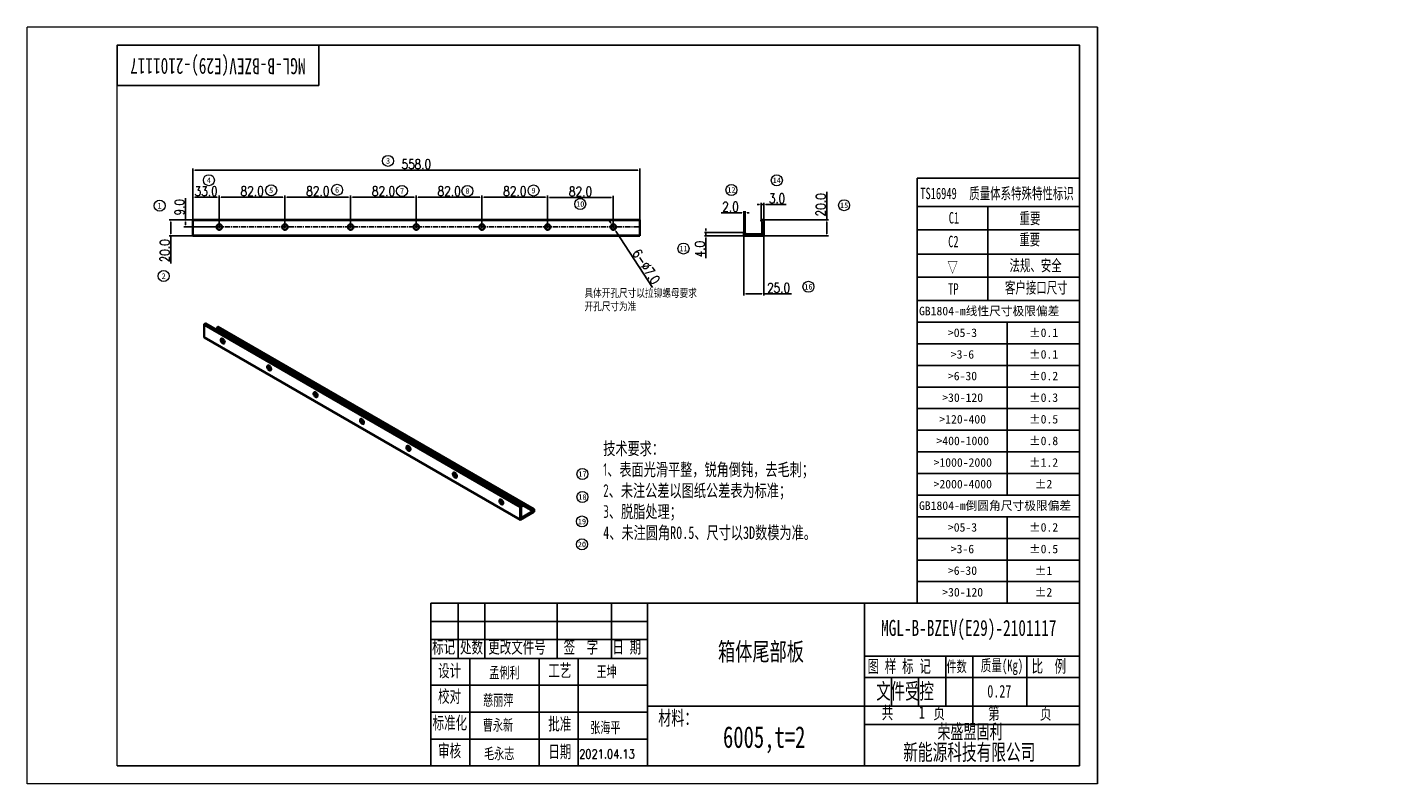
# Model space of a CAD drawing. Header units: millimetres. Extents: x 20710 to 22401, y -4885 to -3940.
import ezdxf
from ezdxf.enums import TextEntityAlignment as Align

# ---------------------------------------------------------------- set-up
doc = ezdxf.new("R2010")
doc.units = ezdxf.units.MM
doc.header["$PDMODE"] = 3
doc.header["$PDSIZE"] = 8
for name, pattern in [('CENTER', [2, 1.25, -0.25, 0.25, -0.25]), ('CENTERX2', [20.32, 12.7, -2.54, 2.54, -2.54]), ('EB_DASH', [6, 3, -3])]:
    doc.linetypes.add(name, pattern=pattern)
doc.layers.get('0').update_dxf_attribs({"linetype": 'CONTINUOUS'})
doc.layers.get('Defpoints').update_dxf_attribs({"linetype": 'CONTINUOUS'})
for name, color, linetype in [('10', 7, 'CONTINUOUS'), ('3中心线层', 1, 'CENTER'), ('7标注层', 4, 'CONTINUOUS'), ('中心线层', 1, 'CENTERX2'), ('图框', 7, 'CONTINUOUS'), ('尺寸', 7, 'CONTINUOUS'), ('技术要求', 4, 'CONTINUOUS')]:
    doc.layers.add(name, color=color, linetype=linetype)
for name, color, linetype, lineweight in [('CAXA2', 7, 'EB_DASH', 25), ('from', 2, 'CONTINUOUS', 50), ('单行文本', 7, 'CONTINUOUS', 5), ('细实线', 3, 'CONTINUOUS', 13), ('轮廓实线层', 7, 'CONTINUOUS', 35)]:
    doc.layers.add(name, color=color, linetype=linetype, lineweight=lineweight)
doc.styles.add('PC_TEXTSTYLE', font='isocp.shx', dxfattribs={"width": 0.8, "bigfont": 'hzfs.shx'})
doc.styles.add('SLDTEXTSTYLE0', font='仿宋_GB2312.ttf', dxfattribs={"bigfont": 'bigfont'})
doc.styles.add('SLDTEXTSTYLE1', font='仿宋_GB2312.ttf', dxfattribs={"width": 0.7, "bigfont": 'bigfont'})
doc.styles.add('SLDTEXTSTYLE2', font='仿宋_GB2312.ttf', dxfattribs={"width": 0.7})
doc.styles.add('SLDTEXTSTYLE3', font='仿宋_GB2312.ttf')
doc.styles.get("Standard").update_dxf_attribs({"font": 'isocp.shx', "width": 0.707, "bigfont": 'hztxt.shx'})
doc.styles.add('TH_GBDIM', font='romans.shx', dxfattribs={"width": 0.8, "bigfont": 'gbcbig.shx'})
doc.styles.add('UFIDATXT', font='TXT', dxfattribs={"bigfont": 'hzfs.shx'})
doc.styles.add('文字', font='simhei.ttf')
doc.styles.add('标准', font='仿宋_GB2312.ttf', dxfattribs={"width": 0.667})
doc.dimstyles.new('TH_GBDIM1', dxfattribs={"dimtxt": 12, "dimasz": 2.5, "dimexe": 2, "dimexo": 0, "dimgap": 1.5, "dimtad": 1, "dimdec": 1, "dimzin": 0, "dimdsep": 46, "dimtxsty": 'TH_GBDIM', "dimcen": 2.5, "dimclrd": 130, "dimclre": 130, "dimclrt": 3, "dimadec": 0, "dimazin": 0, "dimtfac": 0.714286, "dimtdec": 1, "dimtmove": 0, "dimatfit": 3, "dimfxl": 0, "dimtzin": 0, "dimlwd": -1, "dimlwe": -1, "dimarcsym": 0})

# ---------------------------------------------------------------- blocks, each defined once
blk = doc.blocks.new('SW_TABLEANNOTATION_0')
at = {"layer": '尺寸', "color": 0}
for p, q in [((0, 0), (0, -336)), ((180, 0), (0, 0)), ((180, -336), (180, 0)), ((0, -24), (180, -24)), ((100, -24), (100, -216)), ((0, -48), (180, -48)), ((0, -72), (180, -72)), ((0, -96), (180, -96)), ((0, -120), (180, -120)), ((0, -144), (180, -144)), ((0, -168), (180, -168)), ((0, -192), (180, -192)), ((0, -216), (180, -216)), ((0, -240), (180, -240)), ((100, -240), (100, -336)), ((0, -264), (180, -264)), ((0, -288), (180, -288)), ((0, -312), (180, -312)), ((0, -336), (180, -336))]:
    blk.add_line(p, q, dxfattribs=at)
at = {"layer": '尺寸', "color": 0, "attachment_point": 1}
for s, insert, char_height, style in [('GB1804-m线\\M+190AB\\M+18EDA\\M+190A1极\\M+18CC0\\M+195CE\\M+18DB7', (2, -6.9), 9.525, 'SLDTEXTSTYLE0'), ('>05-3', (34.1, -31), 9.52, 'SLDTEXTSTYLE3'), ('±0.1', (124.1, -31), 9.52, 'SLDTEXTSTYLE3'), ('>3-6', (37.3, -55), 9.52, 'SLDTEXTSTYLE3'), ('±0.1', (124.1, -55), 9.52, 'SLDTEXTSTYLE3'), ('>6-30', (34.1, -79), 9.52, 'SLDTEXTSTYLE3'), ('±0.2', (124.1, -79), 9.52, 'SLDTEXTSTYLE3'), ('>30-120', (27.8, -103), 9.52, 'SLDTEXTSTYLE3'), ('±0.3', (124.1, -103), 9.52, 'SLDTEXTSTYLE3'), ('>120-400', (24.6, -127), 9.52, 'SLDTEXTSTYLE3'), ('±0.5', (124.1, -127), 9.52, 'SLDTEXTSTYLE3'), ('±0.8', (124.1, -151), 9.52, 'SLDTEXTSTYLE3'), ('>400-1000', (21.4, -151), 9.52, 'SLDTEXTSTYLE3'), ('>1000-2000', (18.2, -175), 9.52, 'SLDTEXTSTYLE3'), ('±1.2', (124.1, -175), 9.52, 'SLDTEXTSTYLE3'), ('>2000-4000', (18.2, -199), 9.52, 'SLDTEXTSTYLE3'), ('±2', (130.5, -199), 9.52, 'SLDTEXTSTYLE3'), ('GB1804-m\\M+1937C圆\\M+18A70\\M+18EDA\\M+190A1极\\M+18CC0\\M+195CE\\M+18DB7', (2, -222.9), 9.525, 'SLDTEXTSTYLE0'), ('>05-3', (34.1, -247), 9.52, 'SLDTEXTSTYLE3'), ('±0.2', (124.1, -247), 9.52, 'SLDTEXTSTYLE3'), ('±0.5', (124.1, -271), 9.52, 'SLDTEXTSTYLE3'), ('>3-6', (37.3, -271), 9.52, 'SLDTEXTSTYLE3'), ('>6-30', (34.1, -295), 9.52, 'SLDTEXTSTYLE3'), ('±1', (130.5, -295), 9.52, 'SLDTEXTSTYLE3'), ('>30-120', (27.8, -319), 9.52, 'SLDTEXTSTYLE3'), ('±2', (130.5, -319), 9.52, 'SLDTEXTSTYLE3')]:
    blk.add_mtext(s, dxfattribs=dict(at, insert=insert, char_height=char_height, style=style))
blk = doc.blocks.new('BMS')
at = {"layer": '图框', "color": 0}
for p, q in [((-1.58, 45.13), (-180, 45.13)), ((-180, 0), (-180, 45.13)), ((-180, 45.13), (0, 45.13)), ((-172.39, 29.84), (-172.39, 45.13)), ((-164.96, 29.84), (-164.96, 45.13)), ((-144.9, 29.84), (-144.9, 45.13)), ((-129.86, 29.84), (-129.86, 45.13)), ((-119.83, 0), (-119.83, 45.13)), ((-59.66, 0), (-59.66, 45.13)), ((-180, 40.11), (-119.83, 40.11)), ((-180.02, 35.1), (-119.84, 35.1)), ((-59.73, 30.46), (0, 30.46)), ((-37.09, 16.54), (-37.09, 30.46)), ((-29.57, 11.53), (-29.57, 30.46)), ((-14.53, 16.54), (-14.53, 30.46)), ((-180.02, 29.84), (-119.84, 29.84)), ((-180.02, 29.84), (-119.84, 29.84)), ((-169.16, 0), (-169.16, 29.84)), ((-139.08, 0), (-139.08, 29.84)), ((-59.66, 24.57), (0, 24.57)), ((-52.14, 16.54), (-52.14, 24.57)), ((-44.61, 16.54), (-44.61, 24.57)), ((-179.98, 22.38), (-119.81, 22.38)), ((-119.83, 16.54), (-59.66, 16.54)), ((-59.66, 16.54), (0, 16.54)), ((-179.98, 14.92), (-119.81, 14.92)), ((-59.66, 11.53), (0, 11.53)), ((-180, 7.46), (-119.83, 7.46)), ((-180, 0), (-1.58, 0)), ((-178.75, 0), (-1.58, 0)), ((-180, 0), (-1.58, 0)), ((-178.75, 0), (0, 0))]:
    blk.add_line(p, q, dxfattribs=at)
at = {"layer": '图框', "linetype": 'Continuous'}
blk.add_line((-149.87, 0), (-149.93, 29.84), dxfattribs=at)
at = {"layer": '图框'}
blk.add_line((0, 0), (-180, 0), dxfattribs=at)
blk.add_line((0, 0), (-180, 0), dxfattribs=at)
blk.add_lwpolyline([(0, 45.13), (0, 0)], dxfattribs=at)
at = {"style": '标准', "width": 0.667}
for tag, p in [('工艺_001', (-130.03, 24.57)), ('校对_001', (-159.4, 16.68)), ('标准化_001', (-159.51, 9.77)), ('批准_001', (-129.75, 9.09)), ('审核_001', (-159.25, 1.85)), ('批准日期_001', (-129.64, 1.55))]:
    blk.add_attdef(tag, p, '', height=3.5, dxfattribs=at)
at = {"color": 1, "style": '标准', "width": 0.667}
blk.add_attdef('受控', text='', height=7, dxfattribs=at).set_placement((-48.36, 20.84), align=Align.MIDDLE)
at = {"layer": '图框', "color": 0, "attachment_point": 1, "style": '标准'}
for s, insert, char_height in [('\\fFangSong_GB2312|b0|i0|p34;标记', (-179.59, 34.75), 3.51), ('\\fFangSong_GB2312|b0|i0|p34;处数', (-171.87, 34.75), 3.51), ('\\fFangSong_GB2312|b0|i0|p34; 更改文件号 ', (-165.62, 34.75), 3.51), ('\\fFangSong_GB2312|b0|i0|p34; 签  字 ', (-144.69, 34.75), 3.51), ('\\fFangSong_GB2312|b0|i0|p34; 日 期 ', (-131.17, 34.75), 3.51), ('{\\fSimSun|b0|i0|c134|p2;设计} ', (-177.94, 28.15), 3.51), ('{\\fSimSun|b0|i0|c134|p2;工艺}', (-147.37, 28.2), 3.51), ('\\fFangSong_GB2312|b0|i0|p34; 图 样 标 记 ', (-60.35, 29.4), 3.51), ('\\fFangSong_GB2312|b0|i0|p34; 件数 ', (-38.28, 29.13), 3.087), ('{\\fSimSun|b0|i0|c134|p2; 质量(Kg) }', (-28.83, 29.49), 3.2348), ('\\fFangSong_GB2312|b0|i0|p34; 比  例 ', (-14.84, 29.42), 3.51), ('{\\fSimSun|b0|i0|c134|p2;校对}', (-177.94, 21.06), 3.4856), ('\\fFangSong_GB2312|b0|i0|p34;材料：', (-116.85, 15.29), 3.9789), ('{\\fSimSun|b0|i0|c134|p2;共   }    {\\fSimSun|b0|i0|c134|p2;页}', (-54.84, 16.53), 3.51), ('{\\fSimSun|b0|i0|c134|p2;第   }    {\\fSimSun|b0|i0|c134|p2;页}', (-25.3, 16.39), 3.51), ('{\\fFangSong_GB2312|b0|i0|c134|p34; 标准化 }', (-181.07, 13.7), 3.51), ('{\\fSimSun|b0|i0|c134|p2;批准}', (-147.37, 13.38), 3.51), ('荣盛盟固利', (-39.4, 11.53), 3.979), ('{\\fSimSun|b0|i0|c134|p2;审核}', (-177.94, 5.96), 3.51), ('{\\fSimSun|b0|i0|c134|p2;日期}', (-147.37, 5.72), 3.51), ('新能源科技有限公司', (-48.87, 6.05), 4.476)]:
    blk.add_mtext(s, dxfattribs=dict(at, insert=insert, char_height=char_height))
at = {"layer": '图框', "color": 0, "style": '标准', "width": 0.8}
blk.add_attdef('设计', text='', height=3.51, dxfattribs=at).set_placement((-159.53, 24), align=Align.CENTER)
blk = doc.blocks.new('*D360')
at = {"layer": '7标注层', "color": 130, "ltscale": 5, "transparency": 16777216}
for p, q in [((21630.3, -4189.9), (21630.3, -4275.3)), ((21605.3, -4198.7), (21605.3, -4275.3)), ((21607.8, -4273.3), (21627.8, -4273.3)), ((21630.3, -4273.3), (21665.1, -4273.3))]:
    blk.add_line(p, q, dxfattribs=at)
for points in [[(21607.8, -4272.9), (21607.8, -4273.7), (21605.3, -4273.3)], [(21627.8, -4272.9), (21627.8, -4273.7), (21630.3, -4273.3)]]:
    blk.add_solid(points, dxfattribs=at)
at = {"layer": 'Defpoints', "color": 0, "ltscale": 5, "transparency": 16777216}
for p in [(21630.3, -4189.9), (21605.3, -4198.7), (21630.3, -4273.3)]:
    blk.add_point(p, dxfattribs=at)
at = {"layer": '7标注层', "color": 3, "ltscale": 5, "transparency": 16777216, "insert": (21648.9, -4265.8), "char_height": 12, "attachment_point": 5, "style": 'TH_GBDIM'}
blk.add_mtext('25.0', dxfattribs=at)
blk = doc.blocks.new('*D361')
at = {"layer": '7标注层', "color": 130, "ltscale": 5, "transparency": 16777216}
for p, q in [((21709, -4180.7), (21709, -4146)), ((21628.8, -4180.7), (21711, -4180.7)), ((21709, -4198.2), (21709, -4183.2)), ((21617.8, -4200.7), (21711, -4200.7))]:
    blk.add_line(p, q, dxfattribs=at)
for points in [[(21708.6, -4183.2), (21709.4, -4183.2), (21709, -4180.7)], [(21708.6, -4198.2), (21709.4, -4198.2), (21709, -4200.7)]]:
    blk.add_solid(points, dxfattribs=at)
at = {"layer": 'Defpoints', "color": 0, "ltscale": 5, "transparency": 16777216}
for p in [(21628.8, -4180.7), (21709, -4180.7), (21617.8, -4200.7)]:
    blk.add_point(p, dxfattribs=at)
at = {"layer": '7标注层', "color": 3, "ltscale": 5, "transparency": 16777216, "insert": (21701.5, -4162.1), "char_height": 12, "attachment_point": 5, "rotation": 90, "style": 'TH_GBDIM'}
blk.add_mtext('20.0', dxfattribs=at)
blk = doc.blocks.new('*D362')
at = {"layer": '7标注层', "color": 130, "ltscale": 5, "transparency": 16777216}
for p, q in [((21602.8, -4172), (21577.2, -4172)), ((21605.3, -4197.7), (21605.3, -4170)), ((21607.3, -4172), (21605.3, -4172)), ((21607.3, -4197.7), (21607.3, -4170)), ((21609.8, -4172), (21612.3, -4172))]:
    blk.add_line(p, q, dxfattribs=at)
for points in [[(21602.8, -4171.6), (21602.8, -4172.4), (21605.3, -4172)], [(21609.8, -4171.6), (21609.8, -4172.4), (21607.3, -4172)]]:
    blk.add_solid(points, dxfattribs=at)
at = {"layer": 'Defpoints', "color": 0, "ltscale": 5, "transparency": 16777216}
for p in [(21605.3, -4172), (21605.3, -4197.7), (21607.3, -4197.7)]:
    blk.add_point(p, dxfattribs=at)
at = {"layer": '7标注层', "color": 3, "ltscale": 5, "transparency": 16777216, "insert": (21588.8, -4164.5), "char_height": 12, "attachment_point": 5, "style": 'TH_GBDIM'}
blk.add_mtext('2.0', dxfattribs=at)
blk = doc.blocks.new('*D363')
at = {"layer": '7标注层', "color": 130, "ltscale": 5, "transparency": 16777216}
for p, q in [((21558.2, -4194.2), (21558.2, -4191.7)), ((21606.3, -4196.7), (21556.2, -4196.7)), ((21610.5, -4200.7), (21556.2, -4200.7)), ((21558.2, -4196.7), (21558.2, -4200.7)), ((21558.2, -4203.2), (21558.2, -4228.8))]:
    blk.add_line(p, q, dxfattribs=at)
for points in [[(21557.8, -4194.2), (21558.6, -4194.2), (21558.2, -4196.7)], [(21557.8, -4203.2), (21558.6, -4203.2), (21558.2, -4200.7)]]:
    blk.add_solid(points, dxfattribs=at)
at = {"layer": 'Defpoints', "color": 0, "ltscale": 5, "transparency": 16777216}
for p in [(21558.2, -4200.7), (21606.3, -4196.7), (21610.5, -4200.7)]:
    blk.add_point(p, dxfattribs=at)
at = {"layer": '7标注层', "color": 3, "ltscale": 5, "transparency": 16777216, "insert": (21550.7, -4217.3), "char_height": 12, "attachment_point": 5, "rotation": 90, "style": 'TH_GBDIM'}
blk.add_mtext('4.0', dxfattribs=at)
blk = doc.blocks.new('*D364')
at = {"layer": '7标注层', "color": 130, "ltscale": 5, "transparency": 16777216}
for p, q in [((21624.8, -4161.5), (21622.3, -4161.5)), ((21627.3, -4181.7), (21627.3, -4159.5)), ((21627.3, -4161.5), (21630.3, -4161.5)), ((21630.3, -4187.3), (21630.3, -4159.5)), ((21632.8, -4161.5), (21658.4, -4161.5))]:
    blk.add_line(p, q, dxfattribs=at)
for points in [[(21624.8, -4161.1), (21624.8, -4162), (21627.3, -4161.5)], [(21632.8, -4161.1), (21632.8, -4162), (21630.3, -4161.5)]]:
    blk.add_solid(points, dxfattribs=at)
at = {"layer": 'Defpoints', "color": 0, "ltscale": 5, "transparency": 16777216}
for p in [(21630.3, -4161.5), (21627.3, -4181.7), (21630.3, -4187.3)]:
    blk.add_point(p, dxfattribs=at)
at = {"layer": '7标注层', "color": 3, "ltscale": 5, "transparency": 16777216, "insert": (21646.9, -4154), "char_height": 12, "attachment_point": 5, "style": 'TH_GBDIM'}
blk.add_mtext('3.0', dxfattribs=at)
blk = doc.blocks.new('SW_CENTERMARKSYMBOL_0')
at = {"layer": '中心线层', "color": 0}
for p, q in [((-3, 0), (-5, 0)), ((0, 0), (-1.5, 0)), ((0, 3), (0, 5)), ((0, 0), (0, 1.5)), ((0, 0), (0, -1.5)), ((0, 0), (1.5, 0)), ((3, 0), (5, 0)), ((0, -3), (0, -5))]:
    blk.add_line(p, q, dxfattribs=at)
blk = doc.blocks.new('SW_CENTERMARKSYMBOL_1')
at = {"layer": '中心线层', "color": 0}
for p, q in [((-3, 0), (-5, 0)), ((0, 0), (-1.5, 0)), ((0, 3), (0, 5)), ((0, 0), (0, 1.5)), ((0, 0), (0, -1.5)), ((0, 0), (1.5, 0)), ((3, 0), (5, 0)), ((0, -3), (0, -5))]:
    blk.add_line(p, q, dxfattribs=at)
blk = doc.blocks.new('SW_CENTERMARKSYMBOL_2')
at = {"layer": '中心线层', "color": 0}
for p, q in [((-3, 0), (-5, 0)), ((0, 0), (-1.5, 0)), ((0, 3), (0, 5)), ((0, 0), (0, 1.5)), ((0, 0), (0, -1.5)), ((0, 0), (1.5, 0)), ((3, 0), (5, 0)), ((0, -3), (0, -5))]:
    blk.add_line(p, q, dxfattribs=at)
blk = doc.blocks.new('SW_CENTERMARKSYMBOL_3')
at = {"layer": '中心线层', "color": 0}
for p, q in [((-3, 0), (-5, 0)), ((0, 0), (-1.5, 0)), ((0, 3), (0, 5)), ((0, 0), (0, 1.5)), ((0, 0), (0, -1.5)), ((0, 0), (1.5, 0)), ((3, 0), (5, 0)), ((0, -3), (0, -5))]:
    blk.add_line(p, q, dxfattribs=at)
blk = doc.blocks.new('SW_CENTERMARKSYMBOL_4')
at = {"layer": '中心线层', "color": 0}
for p, q in [((-3, 0), (-5, 0)), ((0, 0), (-1.5, 0)), ((0, 3), (0, 5)), ((0, 0), (0, 1.5)), ((0, 0), (0, -1.5)), ((0, 0), (1.5, 0)), ((3, 0), (5, 0)), ((0, -3), (0, -5))]:
    blk.add_line(p, q, dxfattribs=at)
blk = doc.blocks.new('SW_CENTERMARKSYMBOL_5')
at = {"layer": '中心线层', "color": 0}
for p, q in [((-3, 0), (-5, 0)), ((0, 0), (-1.5, 0)), ((0, 3), (0, 5)), ((0, 0), (0, 1.5)), ((0, 0), (0, -1.5)), ((0, 0), (1.5, 0)), ((3, 0), (5, 0)), ((0, -3), (0, -5))]:
    blk.add_line(p, q, dxfattribs=at)
blk = doc.blocks.new('SW_CENTERMARKSYMBOL_6')
at = {"layer": '中心线层', "color": 0}
for p, q in [((-3, 0), (-5, 0)), ((0, 0), (-1.5, 0)), ((0, 3), (0, 5)), ((0, 0), (0, 1.5)), ((0, 0), (0, -1.5)), ((0, 0), (1.5, 0)), ((3, 0), (5, 0)), ((0, -3), (0, -5))]:
    blk.add_line(p, q, dxfattribs=at)
blk = doc.blocks.new('*D368')
at = {"layer": '7标注层', "color": 130, "ltscale": 5, "transparency": 16777216}
for p, q in [((20932.3, -4180.7), (20887.9, -4180.7)), ((20889.9, -4183.2), (20889.9, -4198.2)), ((20932.3, -4200.7), (20887.9, -4200.7)), ((20889.9, -4200.7), (20889.9, -4235.5))]:
    blk.add_line(p, q, dxfattribs=at)
for points in [[(20889.5, -4183.2), (20890.3, -4183.2), (20889.9, -4180.7)], [(20889.5, -4198.2), (20890.3, -4198.2), (20889.9, -4200.7)]]:
    blk.add_solid(points, dxfattribs=at)
at = {"layer": 'Defpoints', "color": 0, "ltscale": 5, "transparency": 16777216}
for p in [(20932.3, -4180.7), (20889.9, -4200.7), (20932.3, -4200.7)]:
    blk.add_point(p, dxfattribs=at)
at = {"layer": '7标注层', "color": 3, "ltscale": 5, "transparency": 16777216, "insert": (20882.4, -4219.4), "char_height": 12, "attachment_point": 5, "rotation": 90, "style": 'TH_GBDIM'}
blk.add_mtext('20.0', dxfattribs=at)
blk = doc.blocks.new('*D369')
at = {"layer": '7标注层', "color": 130, "ltscale": 5, "transparency": 16777216}
for p, q in [((20908.3, -4180.7), (20908.3, -4153.6)), ((20979.8, -4180.7), (20906.3, -4180.7)), ((20950.5, -4189.7), (20906.3, -4189.7)), ((20908.3, -4187.2), (20908.3, -4183.2))]:
    blk.add_line(p, q, dxfattribs=at)
for points in [[(20907.9, -4183.2), (20908.7, -4183.2), (20908.3, -4180.7)], [(20907.9, -4187.2), (20908.7, -4187.2), (20908.3, -4189.7)]]:
    blk.add_solid(points, dxfattribs=at)
at = {"layer": 'Defpoints', "color": 0, "ltscale": 5, "transparency": 16777216}
for p in [(20908.3, -4180.7), (20950.5, -4189.7), (20979.8, -4180.7)]:
    blk.add_point(p, dxfattribs=at)
at = {"layer": '7标注层', "color": 3, "ltscale": 5, "transparency": 16777216, "insert": (20900.8, -4165.1), "char_height": 12, "attachment_point": 5, "rotation": 90, "style": 'TH_GBDIM'}
blk.add_mtext('9.0', dxfattribs=at)
blk = doc.blocks.new('*D370')
at = {"layer": '7标注层', "color": 130, "ltscale": 5, "transparency": 16777216}
for p, q in [((20917.5, -4190.7), (20917.5, -4150.5)), ((20920, -4152.5), (20948, -4152.5)), ((20950.5, -4189.7), (20950.5, -4150.5))]:
    blk.add_line(p, q, dxfattribs=at)
for points in [[(20920, -4152.1), (20920, -4152.9), (20917.5, -4152.5)], [(20948, -4152.1), (20948, -4152.9), (20950.5, -4152.5)]]:
    blk.add_solid(points, dxfattribs=at)
at = {"layer": 'Defpoints', "color": 0, "ltscale": 5, "transparency": 16777216}
for p in [(20950.5, -4152.5), (20917.5, -4190.7), (20950.5, -4189.7)]:
    blk.add_point(p, dxfattribs=at)
at = {"layer": '7标注层', "color": 3, "ltscale": 5, "transparency": 16777216, "insert": (20934, -4145), "char_height": 12, "attachment_point": 5, "style": 'TH_GBDIM'}
blk.add_mtext('33.0', dxfattribs=at)
blk = doc.blocks.new('*D371')
at = {"layer": '7标注层', "color": 130, "ltscale": 5, "transparency": 16777216}
for p, q in [((20950.5, -4189.7), (20950.5, -4150.5)), ((20953, -4152.5), (21030, -4152.5)), ((21032.5, -4189.7), (21032.5, -4150.5))]:
    blk.add_line(p, q, dxfattribs=at)
for points in [[(20953, -4152.1), (20953, -4152.9), (20950.5, -4152.5)], [(21030, -4152.1), (21030, -4152.9), (21032.5, -4152.5)]]:
    blk.add_solid(points, dxfattribs=at)
at = {"layer": 'Defpoints', "color": 0, "ltscale": 5, "transparency": 16777216}
for p in [(21032.5, -4152.5), (20950.5, -4189.7), (21032.5, -4189.7)]:
    blk.add_point(p, dxfattribs=at)
at = {"layer": '7标注层', "color": 3, "ltscale": 5, "transparency": 16777216, "insert": (20991.5, -4145), "char_height": 12, "attachment_point": 5, "style": 'TH_GBDIM'}
blk.add_mtext('82.0', dxfattribs=at)
blk = doc.blocks.new('*D372')
at = {"layer": '7标注层', "color": 130, "ltscale": 5, "transparency": 16777216}
for p, q in [((21032.5, -4189.7), (21032.5, -4150.5)), ((21035, -4152.5), (21112, -4152.5)), ((21114.5, -4189.7), (21114.5, -4150.5))]:
    blk.add_line(p, q, dxfattribs=at)
for points in [[(21035, -4152.1), (21035, -4152.9), (21032.5, -4152.5)], [(21112, -4152.1), (21112, -4152.9), (21114.5, -4152.5)]]:
    blk.add_solid(points, dxfattribs=at)
at = {"layer": 'Defpoints', "color": 0, "ltscale": 5, "transparency": 16777216}
for p in [(21114.5, -4152.5), (21032.5, -4189.7), (21114.5, -4189.7)]:
    blk.add_point(p, dxfattribs=at)
at = {"layer": '7标注层', "color": 3, "ltscale": 5, "transparency": 16777216, "insert": (21073.5, -4145), "char_height": 12, "attachment_point": 5, "style": 'TH_GBDIM'}
blk.add_mtext('82.0', dxfattribs=at)
blk = doc.blocks.new('*D373')
at = {"layer": '7标注层', "color": 130, "ltscale": 5, "transparency": 16777216}
for p, q in [((21114.5, -4189.7), (21114.5, -4150.5)), ((21117, -4152.5), (21194, -4152.5)), ((21196.5, -4189.7), (21196.5, -4150.5))]:
    blk.add_line(p, q, dxfattribs=at)
for points in [[(21117, -4152.1), (21117, -4152.9), (21114.5, -4152.5)], [(21194, -4152.1), (21194, -4152.9), (21196.5, -4152.5)]]:
    blk.add_solid(points, dxfattribs=at)
at = {"layer": 'Defpoints', "color": 0, "ltscale": 5, "transparency": 16777216}
for p in [(21196.5, -4152.5), (21114.5, -4189.7), (21196.5, -4189.7)]:
    blk.add_point(p, dxfattribs=at)
at = {"layer": '7标注层', "color": 3, "ltscale": 5, "transparency": 16777216, "insert": (21155.5, -4145), "char_height": 12, "attachment_point": 5, "style": 'TH_GBDIM'}
blk.add_mtext('82.0', dxfattribs=at)
blk = doc.blocks.new('*D374')
at = {"layer": '7标注层', "color": 130, "ltscale": 5, "transparency": 16777216}
for p, q in [((21196.5, -4189.7), (21196.5, -4150.5)), ((21199, -4152.5), (21276, -4152.5)), ((21278.5, -4189.7), (21278.5, -4150.5))]:
    blk.add_line(p, q, dxfattribs=at)
for points in [[(21199, -4152.1), (21199, -4152.9), (21196.5, -4152.5)], [(21276, -4152.1), (21276, -4152.9), (21278.5, -4152.5)]]:
    blk.add_solid(points, dxfattribs=at)
at = {"layer": 'Defpoints', "color": 0, "ltscale": 5, "transparency": 16777216}
for p in [(21278.5, -4152.5), (21196.5, -4189.7), (21278.5, -4189.7)]:
    blk.add_point(p, dxfattribs=at)
at = {"layer": '7标注层', "color": 3, "ltscale": 5, "transparency": 16777216, "insert": (21237.5, -4145), "char_height": 12, "attachment_point": 5, "style": 'TH_GBDIM'}
blk.add_mtext('82.0', dxfattribs=at)
blk = doc.blocks.new('*D375')
at = {"layer": '7标注层', "color": 130, "ltscale": 5, "transparency": 16777216}
for p, q in [((21278.5, -4189.7), (21278.5, -4150.5)), ((21281, -4152.5), (21358, -4152.5)), ((21360.5, -4189.7), (21360.5, -4150.5))]:
    blk.add_line(p, q, dxfattribs=at)
for points in [[(21281, -4152.1), (21281, -4152.9), (21278.5, -4152.5)], [(21358, -4152.1), (21358, -4152.9), (21360.5, -4152.5)]]:
    blk.add_solid(points, dxfattribs=at)
at = {"layer": 'Defpoints', "color": 0, "ltscale": 5, "transparency": 16777216}
for p in [(21360.5, -4152.5), (21278.5, -4189.7), (21360.5, -4189.7)]:
    blk.add_point(p, dxfattribs=at)
at = {"layer": '7标注层', "color": 3, "ltscale": 5, "transparency": 16777216, "insert": (21319.5, -4145), "char_height": 12, "attachment_point": 5, "style": 'TH_GBDIM'}
blk.add_mtext('82.0', dxfattribs=at)
blk = doc.blocks.new('*D376')
at = {"layer": '7标注层', "color": 130, "ltscale": 5, "transparency": 16777216}
for p, q in [((20917.5, -4189.7), (20917.5, -4116.8)), ((20920, -4118.8), (21473, -4118.8)), ((21475.5, -4190.7), (21475.5, -4116.8))]:
    blk.add_line(p, q, dxfattribs=at)
for points in [[(20920, -4118.4), (20920, -4119.2), (20917.5, -4118.8)], [(21473, -4118.4), (21473, -4119.2), (21475.5, -4118.8)]]:
    blk.add_solid(points, dxfattribs=at)
at = {"layer": 'Defpoints', "color": 0, "ltscale": 5, "transparency": 16777216}
for p in [(21475.5, -4118.8), (20917.5, -4189.7), (21475.5, -4190.7)]:
    blk.add_point(p, dxfattribs=at)
at = {"layer": '7标注层', "color": 3, "ltscale": 5, "transparency": 16777216, "insert": (21196.5, -4111.3), "char_height": 12, "attachment_point": 5, "style": 'TH_GBDIM'}
blk.add_mtext('558.0', dxfattribs=at)
blk = doc.blocks.new('*D377')
at = {"layer": '7标注层', "color": 130, "ltscale": 5, "transparency": 16777216}
for p, q in [((21439.2, -4184.7), (21437.9, -4182.6)), ((21440.6, -4186.8), (21444.4, -4192.7)), ((21491.6, -4265.2), (21445.8, -4194.8))]:
    blk.add_line(p, q, dxfattribs=at)
for points in [[(21439.6, -4184.5), (21438.9, -4184.9), (21440.6, -4186.8)], [(21446.1, -4194.5), (21445.4, -4195), (21444.4, -4192.7)]]:
    blk.add_solid(points, dxfattribs=at)
at = {"layer": 'Defpoints', "color": 0, "ltscale": 5, "transparency": 16777216}
for p in [(21440.6, -4186.8), (21444.4, -4192.7)]:
    blk.add_point(p, dxfattribs=at)
at = {"layer": '7标注层', "color": 3, "ltscale": 5, "transparency": 16777216, "insert": (21483.6, -4239.2), "char_height": 12, "attachment_point": 5, "rotation": 303.0489, "style": 'TH_GBDIM'}
blk.add_mtext('6-∅7.0', dxfattribs=at)
blk = doc.blocks.new('*D378')
at = {"layer": '7标注层', "color": 130, "ltscale": 5, "transparency": 16777216}
for p, q in [((21360.5, -4189.7), (21360.5, -4150.9)), ((21363, -4152.9), (21440, -4152.9)), ((21442.5, -4189.7), (21442.5, -4150.9))]:
    blk.add_line(p, q, dxfattribs=at)
for points in [[(21363, -4152.5), (21363, -4153.4), (21360.5, -4152.9)], [(21440, -4152.5), (21440, -4153.4), (21442.5, -4152.9)]]:
    blk.add_solid(points, dxfattribs=at)
at = {"layer": 'Defpoints', "color": 0, "ltscale": 5, "transparency": 16777216}
for p in [(21442.5, -4152.9), (21360.5, -4189.7), (21442.5, -4189.7)]:
    blk.add_point(p, dxfattribs=at)
at = {"layer": '7标注层', "color": 3, "ltscale": 5, "transparency": 16777216, "insert": (21401.5, -4145.4), "char_height": 12, "attachment_point": 5, "style": 'TH_GBDIM'}
blk.add_mtext('82.0', dxfattribs=at)

msp = doc.modelspace()

# ---------------------------------------------------------------- linework, layer by layer
msp.add_line((21821.95, -4128.77), (22024.45, -4128.77))
at = {"layer": '3中心线层', "ltscale": 5}
msp.add_line((20917.5, -4189.73), (21475.5, -4189.73), dxfattribs=at)
at = {"layer": '7标注层', "color": 0, "ltscale": 5}
msp.add_line((22046.95, -3940.12), (22046.95, -4885.12), dxfattribs=at)
at = {"layer": 'CAXA2', "linetype": 'Continuous'}
for p, q in [((21821.95, -4128.77), (21821.95, -4281.54)), ((21821.95, -4164.12), (22024.45, -4164.12)), ((21910.24, -4164.12), (21910.24, -4281.54)), ((21821.95, -4193.15), (22024.45, -4193.15)), ((21821.95, -4223.47), (22024.45, -4223.47)), ((21821.95, -4252.51), (22024.45, -4252.51)), ((21821.95, -4252.51), (22024.45, -4252.51))]:
    msp.add_line(p, q, dxfattribs=at)
at = {"layer": '图框', "linetype": 'Continuous', "lineweight": 18}
for p, q in [((22046.95, -3940.12), (20710.45, -3940.12)), ((20710.45, -4885.12), (20710.45, -3940.12)), ((22046.95, -3940.12), (20710.45, -3940.12)), ((20822.95, -4862.62), (20822.95, -3985.12)), ((22046.95, -4885.12), (20710.45, -4885.12)), ((21817.84, -4885.12), (20710.45, -4885.12))]:
    msp.add_line(p, q, dxfattribs=at)
at = {"layer": '图框'}
for q in [(20822.95, -4862.62), (20845.45, -4862.62)]:
    msp.add_line((22024.45, -4862.62), q, dxfattribs=at)
at = {"layer": '图框', "color": 0}
for p in [(21214.45, -4862.62), (21220.09, -4862.62)]:
    msp.add_line(p, (22017.32, -4862.62), dxfattribs=at)
at = {"layer": '图框'}
for points in [[(20822.95, -3962.62), (22024.45, -3962.62), (22024.45, -4862.62)], [(21074.95, -4013.02), (20822.95, -4013.02), (20822.95, -3962.62), (21074.95, -3962.62), (21074.95, -4013.02)]]:
    msp.add_lwpolyline(points, dxfattribs=at)
at = {"layer": '细实线'}
for centre in [(21161.24, -4107.2), (20937.5, -4131.31), (21646.66, -4131.38), (21015.25, -4143.96), (21097.59, -4143.37), (21178.73, -4144.69), (21260.35, -4144.71), (21342.89, -4144.16), (21589.99, -4143.47), (20875.95, -4163.2), (21401.19, -4161.04), (21730.72, -4162.56), (21530.13, -4216.65), (20881.05, -4251.02), (21686.14, -4264.38), (21403.96, -4498.23), (21403.96, -4526.87), (21403.32, -4557.41), (21403.32, -4586.05)]:
    msp.add_circle(centre, 6.9, dxfattribs=at)
at = {"layer": '轮廓实线层'}
for p, q in [((20917.5, -4180.73), (21475.5, -4180.73)), ((20917.5, -4181.23), (20917.5, -4180.73)), ((21475.5, -4181.23), (20917.5, -4181.23)), ((20917.5, -4200.23), (20917.5, -4181.23)), ((21475.5, -4180.73), (21475.5, -4181.23)), ((21475.5, -4200.23), (21475.5, -4181.23)), ((21627.32, -4181.23), (21627.32, -4182.23)), ((21629.82, -4180.73), (21627.82, -4180.73)), ((21628.32, -4198.23), (21628.32, -4183.23)), ((21630.32, -4200.23), (21630.32, -4181.23)), ((20917.5, -4200.23), (21475.5, -4200.23)), ((20917.5, -4200.73), (20917.5, -4200.23)), ((21475.5, -4200.73), (20917.5, -4200.73)), ((21475.5, -4200.23), (21475.5, -4200.73)), ((21605.32, -4197.23), (21605.32, -4200.23)), ((21606.82, -4196.73), (21605.82, -4196.73)), ((21605.82, -4200.73), (21629.82, -4200.73)), ((21607.32, -4197.23), (21607.32, -4198.23)), ((21607.82, -4198.73), (21627.82, -4198.73)), ((20931.77, -4311.16), (20933.19, -4310.35)), ((21327.75, -4538.12), (20933.19, -4310.35)), ((21328, -4538.1), (20933.44, -4310.32)), ((21325.98, -4539.55), (20931.42, -4311.78)), ((20931.42, -4327.29), (20931.42, -4311.78)), ((20931.42, -4327.29), (21325.98, -4555.07)), ((20931.52, -4327.52), (21326.09, -4555.3)), ((20931.77, -4311.16), (21326.34, -4538.94)), ((20947.33, -4316.88), (20946.06, -4317.61)), ((21341.89, -4544.66), (20947.33, -4316.88)), ((21342.25, -4543.23), (20947.68, -4315.45)), ((20947.68, -4315.45), (20947.68, -4316.27)), ((20947.68, -4316.27), (21342.25, -4544.05)), ((20948.03, -4314.84), (20948.74, -4314.43)), ((20948.03, -4314.84), (21342.6, -4542.62)), ((21343.31, -4542.21), (20948.74, -4314.43)), ((21343.56, -4542.18), (20948.99, -4314.41)), ((21325.98, -4555.07), (21325.98, -4539.55)), ((21326.34, -4538.94), (21327.75, -4538.12)), ((21343.31, -4545.47), (21326.34, -4555.27)), ((21327.4, -4552.62), (21327.4, -4540.37)), ((21341.89, -4544.66), (21327.75, -4552.82)), ((21328.1, -4538.33), (21328.1, -4539.15)), ((21342.25, -4543.23), (21342.25, -4544.05)), ((21342.6, -4542.62), (21343.31, -4542.21)), ((21343.66, -4542.41), (21343.66, -4544.86)), ((21327.4, -4552.62), (21327.75, -4552.82))]:
    msp.add_line(p, q, dxfattribs=at)
at = {"layer": '轮廓实线层', "flags": 128}
for points in [[(20954.75, -4335.04), (20955.56, -4335.35), (20956.27, -4335.32), (20956.82, -4334.95), (20957.15, -4334.27), (20957.22, -4333.37), (20957.02, -4332.35), (20956.57, -4331.3), (20955.93, -4330.35), (20955.16, -4329.6), (20954.34, -4329.13), (20953.57, -4328.99), (20952.93, -4329.2), (20952.49, -4329.73), (20952.29, -4330.53), (20952.35, -4331.5), (20952.68, -4332.55), (20953.23, -4333.56), (20953.95, -4334.43), (20954.75, -4335.04)], [(20957.06, -4334.55), (20956.97, -4334.54), (20956.17, -4334.23)], [(21012.73, -4368.52), (21013.54, -4368.83), (21014.25, -4368.79), (21014.81, -4368.42), (21015.13, -4367.75), (21015.2, -4366.85), (21015, -4365.82), (21014.56, -4364.77), (21013.91, -4363.83), (21013.14, -4363.08), (21012.33, -4362.61), (21011.56, -4362.47), (21010.91, -4362.67), (21010.47, -4363.2), (21010.27, -4364), (21010.34, -4364.98), (21010.66, -4366.03), (21011.21, -4367.04), (21011.93, -4367.9), (21012.73, -4368.52)], [(21015.04, -4368.02), (21014.95, -4368.01), (21014.15, -4367.7)], [(21070.72, -4401.99), (21071.52, -4402.3), (21072.24, -4402.26), (21072.79, -4401.89), (21073.12, -4401.22), (21073.18, -4400.32), (21072.98, -4399.29), (21072.54, -4398.25), (21071.9, -4397.3), (21071.12, -4396.55), (21070.31, -4396.08), (21069.54, -4395.94), (21068.9, -4396.15), (21068.45, -4396.68), (21068.25, -4397.47), (21068.32, -4398.45), (21068.65, -4399.5), (21069.2, -4400.51), (21069.91, -4401.37), (21070.72, -4401.99)], [(21073.03, -4401.5), (21072.94, -4401.48), (21072.13, -4401.17)], [(21128.7, -4429.75), (21127.9, -4429.44), (21127.18, -4429.47), (21126.63, -4429.85), (21126.3, -4430.52), (21126.23, -4431.42), (21126.43, -4432.44), (21126.88, -4433.49), (21127.52, -4434.44), (21128.29, -4435.19), (21129.11, -4435.66), (21129.88, -4435.8), (21130.52, -4435.59), (21130.97, -4435.06), (21131.17, -4434.26), (21131.1, -4433.29), (21130.77, -4432.24), (21130.22, -4431.23), (21129.5, -4430.37), (21128.7, -4429.75)], [(21131.01, -4434.97), (21130.92, -4434.96), (21130.11, -4434.65)], [(21186.68, -4463.22), (21185.88, -4462.91), (21185.16, -4462.94), (21184.61, -4463.32), (21184.28, -4463.99), (21184.22, -4464.89), (21184.42, -4465.92), (21184.86, -4466.96), (21185.51, -4467.91), (21186.28, -4468.66), (21187.09, -4469.13), (21187.86, -4469.27), (21188.5, -4469.06), (21188.95, -4468.53), (21189.15, -4467.74), (21189.08, -4466.76), (21188.75, -4465.71), (21188.2, -4464.7), (21187.49, -4463.84), (21186.68, -4463.22)], [(21188.99, -4468.44), (21188.9, -4468.43), (21188.1, -4468.12)], [(21244.67, -4496.69), (21243.86, -4496.38), (21243.15, -4496.42), (21242.59, -4496.79), (21242.27, -4497.46), (21242.2, -4498.36), (21242.4, -4499.39), (21242.84, -4500.43), (21243.49, -4501.38), (21244.26, -4502.13), (21245.07, -4502.6), (21245.84, -4502.74), (21246.49, -4502.54), (21246.93, -4502.01), (21247.13, -4501.21), (21247.06, -4500.23), (21246.74, -4499.18), (21246.19, -4498.17), (21245.47, -4497.31), (21244.67, -4496.69)], [(21246.97, -4501.91), (21246.88, -4501.9), (21246.08, -4501.59)], [(21302.65, -4530.17), (21301.84, -4529.86), (21301.13, -4529.89), (21300.58, -4530.26), (21300.25, -4530.94), (21300.18, -4531.84), (21300.38, -4532.86), (21300.83, -4533.91), (21301.47, -4534.86), (21302.24, -4535.61), (21303.06, -4536.08), (21303.83, -4536.22), (21304.47, -4536.01), (21304.91, -4535.48), (21305.11, -4534.68), (21305.05, -4533.71), (21304.72, -4532.66), (21304.17, -4531.65), (21303.45, -4530.78), (21302.65, -4530.17)], [(21304.96, -4535.39), (21304.87, -4535.37), (21304.06, -4535.06)]]:
    msp.add_lwpolyline(points, dxfattribs=at)
at = {"layer": '轮廓实线层'}
for centre in [(20950.5, -4189.73), (21032.5, -4189.73), (21114.5, -4189.73), (21196.5, -4189.73), (21278.5, -4189.73), (21360.5, -4189.73), (21442.5, -4189.73)]:
    msp.add_circle(centre, 3.5, dxfattribs=at)
for centre, radius, start, end in [((21627.82, -4181.23), 0.5, 90, 180), ((21627.82, -4182.23), 0.5, 180, 270), ((21627.82, -4183.23), 0.5, 0, 90), ((21629.82, -4181.23), 0.5, 0, 90), ((21605.82, -4197.23), 0.5, 90, 180), ((21605.82, -4200.23), 0.5, 180, 270), ((21606.82, -4197.23), 0.5, 0, 90), ((21607.82, -4198.23), 0.5, 180, 270), ((21627.82, -4198.23), 0.5, 270, 0), ((21629.82, -4200.23), 0.5, 270, 0), ((20933.33, -4310.55), 0.251, 65.69288, 125.61758), ((20932.19, -4311.81), 0.768, 122.60548, 177.39452), ((20931.66, -4327.32), 0.246, 173.70115, 234.98667), ((20946.91, -4316.23), 0.768, 302.60548, 357.39452), ((20948.45, -4315.49), 0.768, 122.60548, 177.39452), ((20948.89, -4314.64), 0.251, 65.69288, 125.61758), ((20958.53, -4330.06), 4.79, 167.24918, 240.43183), ((21016.51, -4363.54), 4.79, 167.24918, 240.43183), ((21074.49, -4397.01), 4.79, 167.24918, 240.43183), ((21132.48, -4430.48), 4.79, 167.24918, 240.43183), ((21190.46, -4463.95), 4.79, 167.24918, 240.43183), ((21248.44, -4497.43), 4.79, 167.24918, 240.43183), ((21306.43, -4530.9), 4.79, 167.24918, 240.43183), ((21326.75, -4539.59), 0.768, 122.60548, 177.39452), ((21328.16, -4540.4), 0.768, 122.60548, 177.39452), ((21327.89, -4538.29), 0.218, 350.78596, 129.20329), ((21327.34, -4539.11), 0.768, 302.60548, 357.39452), ((21341.48, -4544.01), 0.768, 302.60548, 357.39452), ((21343.01, -4543.26), 0.768, 122.60548, 177.39452), ((21343.45, -4542.38), 0.218, 350.78596, 129.20329), ((21342.89, -4544.83), 0.768, 302.60548, 357.39452), ((21326.2, -4555.1), 0.218, 170.78596, 309.20329), ((21327.61, -4552.65), 0.218, 170.78596, 309.20329)]:
    msp.add_arc(centre, radius, start, end, dxfattribs=at)

# ---------------------------------------------------------------- block references
ref = msp.add_blockref('BMS', (22024.45, -4862.62), dxfattribs=dict(xscale=4.5, yscale=4.5, zscale=4.5))
ref.add_attrib('受控', '文件受控', dxfattribs={"height": 22.5, "style": 'UFIDATXT', "width": 0.8}).set_placement((21806.82, -4768.86), align=Align.MIDDLE)
ref.add_attrib('设计', '孟俐利', dxfattribs={"layer": '图框', "color": 0, "height": 15.795, "style": 'UFIDATXT', "width": 0.8}).set_placement((21306.55, -4754.6), align=Align.CENTER)
ref.add_attrib('工艺_001', '王坤', (21421.52, -4753.37), dxfattribs={"height": 15.75, "style": 'UFIDATXT', "width": 0.8})
ref.add_attrib('校对_001', '慈丽萍', (21279.93, -4788.89), dxfattribs={"height": 15.75, "style": 'UFIDATXT', "width": 0.8})
ref.add_attrib('标准化_001', '曹永新', (21279.54, -4820.04), dxfattribs={"height": 15.75, "style": 'UFIDATXT', "width": 0.8})
ref.add_attrib('审核_001', '毛永志', (21281.12, -4855.67), dxfattribs={"height": 15.75, "style": 'UFIDATXT', "width": 0.8})
ref.add_attrib('批准_001', '张海平', (21413.68, -4823.12), dxfattribs={"height": 15.75, "style": 'UFIDATXT', "width": 0.8})
ref.add_attrib('批准日期_001', '2021.04.13', (21399.85, -4853.4), dxfattribs={"height": 11.25, "style": 'UFIDATXT', "width": 0.8})
at = {"layer": '中心线层', "color": 1}
for name, p in [('SW_CENTERMARKSYMBOL_4', (20950.5, -4189.73)), ('SW_CENTERMARKSYMBOL_3', (21032.5, -4189.73)), ('SW_CENTERMARKSYMBOL_2', (21114.5, -4189.73)), ('SW_CENTERMARKSYMBOL_1', (21196.5, -4189.73)), ('SW_CENTERMARKSYMBOL_0', (21278.5, -4189.73)), ('SW_CENTERMARKSYMBOL_6', (21360.5, -4189.73)), ('SW_CENTERMARKSYMBOL_5', (21442.5, -4189.73))]:
    msp.add_blockref(name, p, dxfattribs=at)
at = {"layer": '尺寸', "xscale": 1.124999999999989, "yscale": 1.124999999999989, "zscale": 1.124999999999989}
msp.add_blockref('SW_TABLEANNOTATION_0', (21821.95, -4281.54), dxfattribs=at)

# ---------------------------------------------------------------- texts
at = {"layer": '10', "insert": (20948.66, -3998.94), "char_height": 20, "attachment_point": 2, "rotation": 180, "style": 'SLDTEXTSTYLE2'}
msp.add_mtext('MGL-B-BZEV(E29)-2101117', dxfattribs=at)
at = {"layer": '10', "attachment_point": 2, "style": 'SLDTEXTSTYLE2'}
for s, insert, char_height in [('MGL-B-BZEV(E29)-2101117', (21886.32, -4680.32), 20), ('6005,t=2', (21630.89, -4813.07), 27)]:
    msp.add_mtext(s, dxfattribs=dict(at, insert=insert, char_height=char_height))
at = {"layer": '7标注层', "ltscale": 5, "insert": (21406.43, -4268.11), "char_height": 10, "attachment_point": 1, "style": 'PC_TEXTSTYLE'}
msp.add_mtext_dynamic_manual_height_columns('具体开孔尺寸以拉铆螺母要求开孔尺寸为准', width=141.9449, gutter_width=379.18, heights=[0], dxfattribs=at)
at = {"layer": 'from', "color": 6, "style": '标准', "width": 0.667}
for s, height, p in [('TS16949', 14.341, (21825.83, -4154.98)), (' 质量体系特殊特性标识', 14.3414, (21880.43, -4154.98)), ('C1', 14.341, (21861.31, -4185.43)), ('重要', 14.341, (21949.71, -4185.99)), ('C2', 14.341, (21860.63, -4214.96)), ('重要', 14.341, (21949.46, -4212.6)), ('▽', 14.34, (21859.63, -4246.93)), ('法规、安全', 14.341, (21937.2, -4244.92)), ('TP', 14.341, (21860.63, -4274.31)), ('客户接口尺寸', 14.341, (21931.52, -4272.61))]:
    msp.add_text(s, height=height, dxfattribs=at).set_placement(p)
at = {"layer": '单行文本', "style": '文字'}
for s, height, p in [('3', 6.9, (21161.24, -4107.2)), ('4', 6.9, (20937.5, -4131.31)), ('5', 6.9, (21015.25, -4143.96)), ('6', 6.9, (21097.59, -4143.37)), ('7', 6.9, (21178.73, -4144.69)), ('8', 6.9, (21260.35, -4144.71)), ('9', 6.9, (21342.89, -4144.16)), ('12', 6.905, (21589.99, -4143.47)), ('14', 6.905, (21646.66, -4131.38)), ('10', 6.905, (21401.19, -4161.04)), ('1', 6.9, (20875.95, -4163.2)), ('15', 6.905, (21730.72, -4162.56)), ('11', 6.905, (21530.13, -4216.65)), ('2', 6.9, (20881.05, -4251.02)), ('16', 6.905, (21686.14, -4264.38)), ('17', 6.905, (21403.96, -4498.23)), ('18', 6.905, (21403.96, -4526.87)), ('19', 6.905, (21403.32, -4557.41)), ('20', 6.905, (21403.32, -4586.05))]:
    msp.add_text(s, height=height, dxfattribs=at).set_placement(p, align=Align.MIDDLE_CENTER)
at = {"layer": '图框', "attachment_point": 2}
for s, insert, char_height, style in [('\\M+194A0\\M+191CC\\M+194F6\\M+19594\\M+194C2', (21626.9, -4708.65), 22.5, 'SLDTEXTSTYLE1'), ('0.27', (21924.52, -4761.55), 15.75, 'SLDTEXTSTYLE2'), ('1', (21827.67, -4787.86), 15.75, 'SLDTEXTSTYLE2')]:
    msp.add_mtext(s, dxfattribs=dict(at, insert=insert, char_height=char_height, style=style))
at = {"layer": '技术要求', "insert": (21429.88, -4458.45), "char_height": 15.75, "width": 800.7851, "attachment_point": 1}
msp.add_mtext('{\\fSimSun|b0|i0|c134|p2;技术要求：\\P}1{\\fSimSun|b0|i0|c134|p2;、表面光滑平整，锐角倒钝，去毛刺；\\P}2{\\fSimSun|b0|i0|c134|p2;、未注公差以图纸公差表为标准；\\P}3{\\fSimSun|b0|i0|c134|p2;、脱脂处理；\\P4、未注圆角R0.5、尺寸以3D数模为准。}', dxfattribs=at)

# ---------------------------------------------------------------- dimensions: what is measured, and where the dimension line sits
at = {"layer": '7标注层', "ltscale": 5}
for base, p1, p2, picture, middle in [((21475.5, -4118.77), (20917.5, -4189.73), (21475.5, -4190.73), '*D376', (21196.5, -4111.27)), ((20950.5, -4152.52), (20917.5, -4190.73), (20950.5, -4189.73), '*D370', (20934, -4145.02)), ((21605.32, -4172.03), (21607.32, -4197.73), (21605.32, -4197.73), '*D362', (21588.76, -4164.53)), ((21630.32, -4161.55), (21627.32, -4181.73), (21630.32, -4187.35), '*D364', (21646.88, -4154.05)), ((21630.32, -4273.29), (21605.32, -4198.73), (21630.32, -4189.86), '*D360', (21648.95, -4265.79))]:
    dim = msp.add_linear_dim(base=base, p1=p1, p2=p2, dimstyle='TH_GBDIM1', dxfattribs=at)
    dim.commit()
    dim.dimension.update_dxf_attribs({"geometry": picture, "text_midpoint": middle})
for base, p1, p2, picture, middle in [((21032.5, -4152.52), (20950.5, -4189.73), (21032.5, -4189.73), '*D371', (20991.5, -4145.02)), ((21114.5, -4152.52), (21032.5, -4189.73), (21114.5, -4189.73), '*D372', (21073.5, -4145.02)), ((21196.5, -4152.52), (21114.5, -4189.73), (21196.5, -4189.73), '*D373', (21155.5, -4145.02)), ((21278.5, -4152.52), (21196.5, -4189.73), (21278.5, -4189.73), '*D374', (21237.5, -4145.02)), ((21360.5, -4152.52), (21278.5, -4189.73), (21360.5, -4189.73), '*D375', (21319.5, -4145.02)), ((21442.5, -4152.93), (21360.5, -4189.73), (21442.5, -4189.73), '*D378', (21401.5, -4145.43))]:
    dim = msp.add_linear_dim(base=base, p1=p1, p2=p2, dimstyle='TH_GBDIM1', override={"dimtmove": 1}, dxfattribs=at)
    dim.commit()
    dim.dimension.update_dxf_attribs({"geometry": picture, "text_midpoint": middle})
dim = msp.add_linear_dim(base=(20908.28, -4180.73), p1=(20950.5, -4189.73), p2=(20979.75, -4180.73), angle=90, dimstyle='TH_GBDIM1', dxfattribs=at)
dim.commit()
dim.dimension.update_dxf_attribs({"geometry": '*D369', "text_midpoint": (20908.28, -4165.13), "dimtype": 160})
for base, p1, p2, picture, middle in [((21708.98, -4180.73), (21617.82, -4200.73), (21628.82, -4180.73), '*D361', (21701.48, -4162.1)), ((20889.87, -4200.73), (20932.33, -4180.73), (20932.33, -4200.73), '*D368', (20882.37, -4219.36)), ((21558.18, -4200.73), (21606.32, -4196.73), (21610.53, -4200.73), '*D363', (21550.68, -4217.28))]:
    dim = msp.add_linear_dim(base=base, p1=p1, p2=p2, angle=90, dimstyle='TH_GBDIM1', dxfattribs=at)
    dim.commit()
    dim.dimension.update_dxf_attribs({"geometry": picture, "text_midpoint": middle})
dim = msp.add_diameter_dim_2p(p1=(21440.59, -4186.79), p2=(21444.41, -4192.66), text='6-<>', dimstyle='TH_GBDIM1', dxfattribs=at)
dim.commit()
dim.dimension.update_dxf_attribs({"geometry": '*D377', "text_midpoint": (21477.34, -4243.28), "dimtype": 163})

doc.saveas('drawing.dxf')
